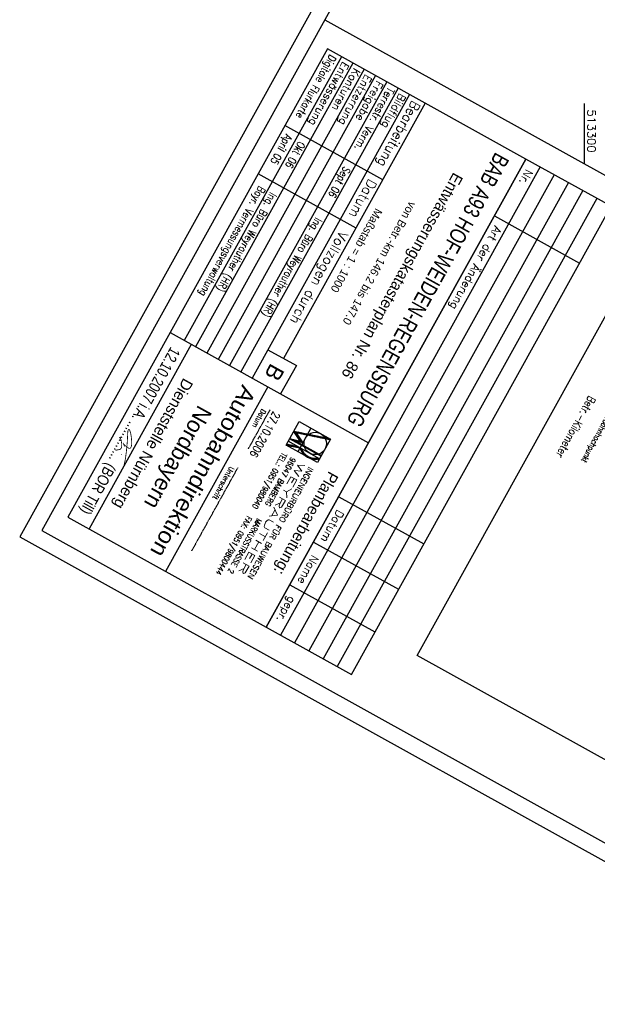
# Model space of a CAD drawing. Extents: x 513126 to 513936, y 477546 to 478682.
# Tile 1 of 8: x 513126 to 513304, y 477546 to 477849. Entities that reach past the tile are written whole.
import ezdxf
from ezdxf.enums import TextEntityAlignment as Align

# ---------------------------------------------------------------- set-up
doc = ezdxf.new("R2010")
doc.units = 0
doc.header["$MEASUREMENT"] = 0
doc.linetypes.add('LT00', pattern=[0])
doc.linetypes.add('LT01', pattern=[0.2, 0.1, -0.1])
for name, color, linetype in [('---Unterschrift_Till', 7, 'LT00'), ('--ZEICHENERKLÄR', 7, 'Continuous'), ('025', 7, 'Continuous'), ('035', 250, 'Continuous'), ('050', 250, 'Continuous'), ('070', 155, 'Continuous'), ('RAHMEN', 250, 'Continuous'), ('STAT_500', 250, 'LT00'), ('V_RASTER', 250, 'LT00')]:
    doc.layers.add(name, color=color, linetype=linetype)
doc.styles.add('ROMAND', font='romand', dxfattribs={"height": 0.3})
doc.styles.add('ROMANS', font='romans.shx')
doc.styles.get("Standard").update_dxf_attribs({"font": 'romans.shx', "width": 0.8})
doc.styles.add('UNIR-H', font='unir_h.shx', dxfattribs={"width": 0.8})

# ---------------------------------------------------------------- blocks, each defined once
blk = doc.blocks.new('Unterschrift Till')
at = {"layer": '---Unterschrift_Till', "const_width": 0.025, "flags": 128}
blk.add_lwpolyline([(-2.194, 0.479), (-2.202, 0.469), (-2.208, 0.462), (-2.213, 0.455), (-2.217, 0.45), (-2.221, 0.445), (-2.224, 0.441), (-2.226, 0.438), (-2.229, 0.434), (-2.231, 0.431), (-2.233, 0.428), (-2.235, 0.425), (-2.238, 0.422), (-2.24, 0.419), (-2.242, 0.416), (-2.244, 0.413), (-2.247, 0.41), (-2.249, 0.406), (-2.251, 0.402), (-2.252, 0.399), (-2.254, 0.395), (-2.255, 0.392), (-2.257, 0.389), (-2.257, 0.387), (-2.258, 0.385), (-2.258, 0.384), (-2.258, 0.385), (-2.257, 0.386), (-2.256, 0.387), (-2.255, 0.39), (-2.253, 0.393), (-2.252, 0.398), (-2.25, 0.403), (-2.247, 0.409), (-2.245, 0.416), (-2.243, 0.424), (-2.24, 0.432), (-2.238, 0.44), (-2.235, 0.448), (-2.233, 0.456), (-2.23, 0.464), (-2.228, 0.472), (-2.226, 0.48), (-2.224, 0.487), (-2.222, 0.494), (-2.221, 0.501), (-2.219, 0.507), (-2.218, 0.514), (-2.217, 0.52), (-2.215, 0.526), (-2.214, 0.532), (-2.213, 0.538), (-2.212, 0.544), (-2.212, 0.55), (-2.211, 0.555), (-2.21, 0.561), (-2.21, 0.567), (-2.209, 0.573), (-2.209, 0.578), (-2.208, 0.584), (-2.208, 0.59), (-2.208, 0.595), (-2.208, 0.601), (-2.208, 0.606), (-2.209, 0.611), (-2.209, 0.615), (-2.21, 0.62), (-2.211, 0.624), (-2.212, 0.628), (-2.213, 0.632), (-2.214, 0.635), (-2.216, 0.638), (-2.217, 0.641), (-2.219, 0.643), (-2.22, 0.646), (-2.222, 0.648), (-2.224, 0.65), (-2.226, 0.651), (-2.228, 0.653), (-2.23, 0.654), (-2.232, 0.655), (-2.234, 0.656), (-2.236, 0.657), (-2.239, 0.658), (-2.241, 0.659), (-2.244, 0.66), (-2.246, 0.66), (-2.249, 0.661), (-2.252, 0.661), (-2.255, 0.662), (-2.259, 0.662), (-2.262, 0.662), (-2.266, 0.662), (-2.269, 0.662), (-2.273, 0.662), (-2.277, 0.661), (-2.281, 0.661), (-2.285, 0.66), (-2.289, 0.659), (-2.293, 0.659), (-2.298, 0.658), (-2.302, 0.657), (-2.306, 0.656), (-2.31, 0.654), (-2.314, 0.653), (-2.319, 0.652), (-2.323, 0.65), (-2.327, 0.649), (-2.331, 0.647), (-2.334, 0.646), (-2.338, 0.644), (-2.342, 0.643), (-2.346, 0.641), (-2.349, 0.639), (-2.353, 0.638), (-2.356, 0.636), (-2.359, 0.634), (-2.363, 0.633), (-2.366, 0.631), (-2.37, 0.629), (-2.374, 0.627), (-2.377, 0.626), (-2.381, 0.624), (-2.385, 0.622), (-2.389, 0.62), (-2.393, 0.617), (-2.397, 0.615), (-2.402, 0.613), (-2.406, 0.611), (-2.41, 0.608), (-2.414, 0.606), (-2.419, 0.603), (-2.424, 0.6), (-2.429, 0.597), (-2.434, 0.593), (-2.441, 0.589), (-2.447, 0.585), (-2.455, 0.58), (-2.463, 0.574), (-2.472, 0.569), (-2.48, 0.563), (-2.489, 0.557), (-2.498, 0.552), (-2.506, 0.546), (-2.514, 0.541), (-2.522, 0.536), (-2.529, 0.531), (-2.535, 0.527), (-2.541, 0.522), (-2.547, 0.518), (-2.552, 0.515), (-2.557, 0.511), (-2.562, 0.507), (-2.566, 0.504), (-2.57, 0.501), (-2.574, 0.497), (-2.578, 0.494), (-2.582, 0.491), (-2.586, 0.488), (-2.59, 0.485), (-2.593, 0.482), (-2.597, 0.479), (-2.6, 0.477), (-2.604, 0.474), (-2.607, 0.471), (-2.611, 0.469), (-2.614, 0.466), (-2.617, 0.463), (-2.621, 0.461), (-2.624, 0.458), (-2.628, 0.455), (-2.631, 0.452), (-2.635, 0.449), (-2.638, 0.446), (-2.641, 0.442), (-2.645, 0.439), (-2.648, 0.436), (-2.652, 0.432), (-2.656, 0.429), (-2.659, 0.426), (-2.663, 0.422), (-2.666, 0.419), (-2.669, 0.415), (-2.672, 0.412), (-2.675, 0.409), (-2.678, 0.405), (-2.681, 0.402), (-2.683, 0.399), (-2.685, 0.397), (-2.688, 0.394), (-2.69, 0.391), (-2.692, 0.389), (-2.694, 0.386), (-2.696, 0.384), (-2.698, 0.381), (-2.7, 0.379), (-2.702, 0.377), (-2.704, 0.375), (-2.706, 0.372), (-2.708, 0.37), (-2.71, 0.368), (-2.711, 0.366), (-2.713, 0.363), (-2.714, 0.361), (-2.715, 0.359), (-2.716, 0.356), (-2.717, 0.354), (-2.718, 0.352), (-2.719, 0.35), (-2.719, 0.348), (-2.72, 0.346), (-2.72, 0.345), (-2.72, 0.343), (-2.72, 0.342), (-2.72, 0.34), (-2.719, 0.339), (-2.718, 0.338), (-2.718, 0.337), (-2.717, 0.336), (-2.715, 0.335), (-2.714, 0.334), (-2.713, 0.333), (-2.711, 0.332), (-2.71, 0.331), (-2.708, 0.331), (-2.707, 0.33), (-2.705, 0.33), (-2.704, 0.33), (-2.702, 0.33), (-2.701, 0.33), (-2.699, 0.33), (-2.697, 0.33), (-2.696, 0.33), (-2.694, 0.33), (-2.692, 0.33), (-2.69, 0.33), (-2.688, 0.33), (-2.686, 0.33), (-2.683, 0.331), (-2.681, 0.331), (-2.678, 0.331), (-2.675, 0.332), (-2.672, 0.333), (-2.668, 0.334), (-2.664, 0.335), (-2.66, 0.337), (-2.655, 0.338), (-2.649, 0.341), (-2.643, 0.343), (-2.635, 0.346), (-2.628, 0.35), (-2.619, 0.354), (-2.61, 0.358), (-2.6, 0.362), (-2.59, 0.367), (-2.58, 0.372), (-2.57, 0.377), (-2.559, 0.382), (-2.548, 0.388), (-2.537, 0.393), (-2.526, 0.399), (-2.515, 0.404), (-2.504, 0.41), (-2.492, 0.415), (-2.481, 0.421), (-2.47, 0.427), (-2.458, 0.432), (-2.447, 0.438), (-2.436, 0.444), (-2.425, 0.449), (-2.414, 0.454), (-2.403, 0.459), (-2.393, 0.464), (-2.383, 0.469), (-2.374, 0.473), (-2.364, 0.478), (-2.355, 0.482), (-2.347, 0.486), (-2.338, 0.49), (-2.33, 0.494), (-2.321, 0.497), (-2.313, 0.501), (-2.305, 0.505), (-2.297, 0.509), (-2.288, 0.513), (-2.28, 0.516), (-2.271, 0.52), (-2.262, 0.524), (-2.254, 0.528), (-2.244, 0.532), (-2.235, 0.537), (-2.225, 0.541), (-2.216, 0.545), (-2.205, 0.549), (-2.195, 0.554), (-2.184, 0.558), (-2.174, 0.563), (-2.163, 0.568), (-2.151, 0.572), (-2.14, 0.577), (-2.129, 0.582), (-2.118, 0.587), (-2.107, 0.591), (-2.096, 0.596), (-2.086, 0.6), (-2.076, 0.604), (-2.066, 0.608), (-2.057, 0.612), (-2.048, 0.616), (-2.039, 0.619), (-2.031, 0.623), (-2.022, 0.626), (-2.014, 0.629), (-2.006, 0.633), (-1.997, 0.636), (-1.989, 0.64), (-1.98, 0.643), (-1.971, 0.646), (-1.962, 0.65), (-1.953, 0.653), (-1.943, 0.657), (-1.933, 0.661), (-1.923, 0.665), (-1.912, 0.669), (-1.902, 0.673), (-1.891, 0.677), (-1.88, 0.681), (-1.87, 0.685), (-1.86, 0.688), (-1.851, 0.692), (-1.842, 0.695), (-1.833, 0.698), (-1.825, 0.701), (-1.817, 0.703), (-1.809, 0.706), (-1.801, 0.708), (-1.793, 0.711), (-1.785, 0.713), (-1.777, 0.715), (-1.769, 0.717), (-1.762, 0.719), (-1.754, 0.721), (-1.747, 0.723), (-1.739, 0.725), (-1.732, 0.727), (-1.726, 0.729), (-1.719, 0.731), (-1.714, 0.731), (-1.709, 0.732), (-1.706, 0.731), (-1.704, 0.728), (-1.703, 0.725), (-1.705, 0.719)], dxfattribs=at)
blk.add_lwpolyline([(-2.338, 0.213, -0.009753), (-2.349, 0.213, -0.012873), (-2.357, 0.213, -0.000058), (-2.363, 0.214, -0.000395), (-2.363, 0.214, -0.003084), (-2.366, 0.214, -0.002987), (-2.369, 0.214, -0.121908), (-2.37, 0.215, -0.078365), (-2.372, 0.216, -0.169129), (-2.373, 0.218, -0.093053), (-2.372, 0.223, -0.048138), (-2.369, 0.228, -0.056178), (-2.366, 0.232, -0.016049), (-2.362, 0.235, 0.015861), (-2.359, 0.239, 0.023961), (-2.346, 0.253, -0.019597), (-2.331, 0.27, -0.016685), (-2.31, 0.29, -0.012958), (-2.281, 0.314, -0.012002), (-2.255, 0.335, -0.011524), (-2.226, 0.355, -0.011371), (-2.203, 0.37, -0.011002), (-2.178, 0.384, -0.019211), (-2.152, 0.397, -0.024277), (-2.13, 0.405, -0.018479), (-2.119, 0.408, -0.020969), (-2.11, 0.41, -0.037055), (-2.098, 0.411, -0.031487), (-2.085, 0.411, -0.034214), (-2.073, 0.409, -0.038344), (-2.063, 0.405, -0.027683), (-2.053, 0.4, -0.027965), (-2.044, 0.395, -0.023542), (-2.033, 0.386, -0.046995), (-2.028, 0.381, -0.007241), (-2.021, 0.372, -0.008919), (-2.017, 0.365, -0.000473), (-2.012, 0.358, 0.000599), (-2.007, 0.352, 0.001303), (-1.998, 0.338, 0.014886), (-1.997, 0.337, 0.023743), (-1.997, 0.337, 0.000688), (-1.988, 0.327, 0.002539), (-1.982, 0.321, 0.002137), (-1.975, 0.314, 0.108696), (-1.969, 0.311, 0.076722), (-1.96, 0.309, 0.135898), (-1.956, 0.31, 0.088438), (-1.95, 0.314)], format="xyb", dxfattribs=at)
at = {"layer": '---Unterschrift_Till', "flags": 128}
blk.add_lwpolyline([(-1.928, 0.508, 0.025, 0.012, 0), (-1.951, 0.519, 0.008, 0.008, 0), (-1.93, 0.521, 0.008, 0.008, 0)], format="xyseb", dxfattribs=at)

msp = doc.modelspace()

# ---------------------------------------------------------------- linework, layer by layer
at = {"layer": '025'}
for p, q in [((513225.2, 477837.65), (513176.68, 477750.21)), ((513228.7, 477835.71), (513180.18, 477748.27)), ((513232.19, 477833.77), (513183.68, 477746.33)), ((513235.69, 477831.83), (513187.18, 477744.39)), ((513239.19, 477829.89), (513190.68, 477742.45)), ((513242.69, 477827.95), (513194.17, 477740.51)), ((513290.78, 477801.27), (513210.73, 477656.99)), ((513295.15, 477798.84), (513215.11, 477654.56)), ((513299.53, 477796.42), (513219.48, 477652.14)), ((513303.9, 477793.99), (513223.85, 477649.71)), ((513272.33, 477788.63), (513298.57, 477774.08)), ((513208.08, 477717.94), (513212.11, 477725.21)), ((513212.11, 477725.21), (513221.81, 477719.83)), ((513221.81, 477719.83), (513210.43, 477722.18)), ((513210.43, 477722.18), (513212.42, 477719.1)), ((513211.25, 477721.7), (513210.45, 477722.15)), ((513211.33, 477721.58), (513210.53, 477722.02)), ((513211.41, 477721.69), (513210.6, 477722.14)), ((513211.41, 477721.46), (513210.61, 477721.9)), ((513211.49, 477721.33), (513210.69, 477721.78)), ((513211.57, 477721.21), (513210.77, 477721.65)), ((513211.64, 477721.64), (513210.83, 477722.1)), ((513211.87, 477721.6), (513211.06, 477722.05)), ((513211.24, 477721.73), (513213.23, 477718.65)), ((513221.67, 477719.57), (513211.24, 477721.73)), ((513212.1, 477721.55), (513211.28, 477722)), ((513212.32, 477721.5), (513211.51, 477721.95)), ((513215.75, 477723.19), (513211.71, 477715.92)), ((513212.55, 477721.46), (513211.74, 477721.91)), ((513212.78, 477721.41), (513211.97, 477721.86)), ((513213.01, 477721.36), (513212.19, 477721.81)), ((513213.23, 477721.32), (513212.42, 477721.77)), ((513213.46, 477721.27), (513212.65, 477721.72)), ((513213.69, 477721.22), (513212.88, 477721.67)), ((513213.92, 477721.17), (513213.1, 477721.63)), ((513214.14, 477721.13), (513213.33, 477721.58)), ((513218.44, 477713.77), (513208.75, 477719.15)), ((513218.86, 477714.53), (513209.17, 477719.91)), ((513212.42, 477719.1), (513209.17, 477719.91)), ((513218.87, 477714.54), (513209.23, 477719.89)), ((513209.49, 477719.83), (513218.91, 477714.6)), ((513209.49, 477719.83), (513209.49, 477719.83)), ((513218.95, 477714.66), (513209.75, 477719.76)), ((513210.01, 477719.7), (513218.99, 477714.72)), ((513210.01, 477719.7), (513210.01, 477719.7)), ((513211.19, 477719.12), (513210.27, 477719.63)), ((513211.44, 477719.06), (513210.52, 477719.57)), ((513211.69, 477719), (513210.78, 477719.51)), ((513211.65, 477721.09), (513210.85, 477721.53)), ((513211.73, 477720.96), (513210.93, 477721.41)), ((513211.81, 477720.84), (513211.01, 477721.28)), ((513211.93, 477718.95), (513211.04, 477719.44)), ((513211.89, 477720.71), (513211.09, 477721.16)), ((513213.23, 477718.65), (513211.13, 477719.13)), ((513211.13, 477719.13), (513219, 477714.77)), ((513211.97, 477720.59), (513211.17, 477721.04)), ((513212.05, 477720.47), (513211.25, 477720.91)), ((513212.18, 477718.89), (513211.3, 477719.38)), ((513212.13, 477720.34), (513211.33, 477720.79)), ((513212.21, 477720.22), (513211.41, 477720.66)), ((513212.29, 477720.1), (513211.49, 477720.54)), ((513212.42, 477718.83), (513211.56, 477719.31)), ((513212.37, 477719.97), (513211.57, 477720.42)), ((513212.45, 477719.85), (513211.65, 477720.29)), ((513212.53, 477719.73), (513211.73, 477720.17)), ((513212.61, 477719.6), (513211.81, 477720.05)), ((513212.67, 477718.77), (513211.81, 477719.25)), ((513212.69, 477719.48), (513211.89, 477719.92)), ((513212.77, 477719.36), (513211.97, 477719.8)), ((513212.85, 477719.23), (513212.05, 477719.68)), ((513212.92, 477718.72), (513212.07, 477719.19)), ((513212.93, 477719.11), (513212.13, 477719.55)), ((513213.01, 477718.99), (513212.21, 477719.43)), ((513213.09, 477718.86), (513212.28, 477719.31)), ((513213.16, 477718.66), (513212.33, 477719.12)), ((513213.17, 477718.74), (513212.36, 477719.18)), ((513214.37, 477721.08), (513213.56, 477721.53)), ((513214.6, 477721.03), (513213.79, 477721.48)), ((513214.83, 477720.99), (513214.01, 477721.44)), ((513215.05, 477720.94), (513214.24, 477721.39)), ((513215.28, 477720.89), (513214.47, 477721.34)), ((513215.51, 477720.85), (513214.7, 477721.3)), ((513215.74, 477720.8), (513214.92, 477721.25)), ((513215.96, 477720.75), (513215.15, 477721.2)), ((513216.19, 477720.7), (513215.38, 477721.16)), ((513216.42, 477720.66), (513215.61, 477721.11)), ((513216.65, 477720.61), (513215.83, 477721.06)), ((513216.87, 477720.56), (513216.06, 477721.01)), ((513217.1, 477720.52), (513216.29, 477720.97)), ((513217.33, 477720.47), (513216.52, 477720.92)), ((513217.56, 477720.42), (513216.74, 477720.87)), ((513217.78, 477720.38), (513216.97, 477720.83)), ((513218.01, 477720.33), (513217.2, 477720.78)), ((513218.24, 477720.28), (513217.43, 477720.73)), ((513218.47, 477720.24), (513217.65, 477720.69)), ((513221.81, 477719.83), (513217.77, 477712.56)), ((513218.69, 477720.19), (513217.88, 477720.64)), ((513218.92, 477720.14), (513218.11, 477720.59)), ((513219.15, 477720.09), (513218.34, 477720.55)), ((513219.38, 477720.05), (513218.56, 477720.5)), ((513219.6, 477720), (513218.79, 477720.45)), ((513219.83, 477719.95), (513219.02, 477720.4)), ((513220.06, 477719.91), (513219.25, 477720.36)), ((513220.27, 477719.86), (513219.47, 477720.31)), ((513220.51, 477719.81), (513219.7, 477720.26)), ((513220.74, 477719.77), (513219.93, 477720.22)), ((513220.97, 477719.72), (513220.16, 477720.17)), ((513221.2, 477719.67), (513220.38, 477720.12)), ((513221.42, 477719.62), (513220.61, 477720.08)), ((513221.65, 477719.58), (513220.84, 477720.03)), ((513221.7, 477719.63), (513221.07, 477719.98)), ((513221.73, 477719.69), (513221.29, 477719.93)), ((513221.73, 477719.69), (513221.29, 477719.93)), ((513221.76, 477719.75), (513221.52, 477719.89)), ((513221.76, 477719.75), (513221.52, 477719.89)), ((513221.76, 477719.75), (513221.52, 477719.89)), ((513208.08, 477717.94), (513212.38, 477717.13)), ((513217.77, 477712.56), (513208.08, 477717.94)), ((513208.18, 477717.92), (513208.09, 477717.97)), ((513208.4, 477717.88), (513208.13, 477718.03)), ((513208.61, 477717.84), (513208.16, 477718.08)), ((513208.83, 477717.79), (513208.19, 477718.15)), ((513208.22, 477718.19), (513211.59, 477717.56)), ((513209.05, 477717.75), (513208.28, 477718.18)), ((513209.26, 477717.71), (513208.49, 477718.14)), ((513209.48, 477717.67), (513208.71, 477718.1)), ((513209.69, 477717.63), (513208.93, 477718.06)), ((513209.91, 477717.59), (513209.14, 477718.02)), ((513210.12, 477717.55), (513209.36, 477717.98)), ((513210.34, 477717.51), (513209.57, 477717.94)), ((513210.55, 477717.47), (513209.79, 477717.9)), ((513210.77, 477717.43), (513210, 477717.86)), ((513210.98, 477717.39), (513210.22, 477717.82)), ((513211.2, 477717.35), (513210.43, 477717.78)), ((513211.42, 477717.31), (513210.65, 477717.74)), ((513211.63, 477717.27), (513210.86, 477717.7)), ((513211.85, 477717.23), (513211.08, 477717.66)), ((513212.06, 477717.19), (513211.29, 477717.62)), ((513212.28, 477717.15), (513211.51, 477717.58)), ((513212.79, 477716.83), (513212.42, 477717.04)), ((513212.84, 477716.73), (513212.45, 477716.94)), ((513212.88, 477716.62), (513212.49, 477716.84)), ((513212.94, 477716.51), (513212.53, 477716.74)), ((513212.99, 477716.4), (513212.57, 477716.64)), ((513213.06, 477716.29), (513212.62, 477716.53)), ((513213.13, 477716.17), (513212.67, 477716.42)), ((513213.2, 477716.05), (513212.72, 477716.31)), ((513213.29, 477715.92), (513212.78, 477716.2)), ((513213.38, 477715.79), (513212.85, 477716.08)), ((513213.5, 477715.65), (513212.92, 477715.97)), ((513213.62, 477715.5), (513213, 477715.84)), ((513213.77, 477715.34), (513213.09, 477715.71)), ((513213.96, 477715.15), (513213.19, 477715.58)), ((513214.21, 477714.94), (513213.3, 477715.44)), ((513213.43, 477715.29), (513216.32, 477713.68)), ((513216.11, 477713.72), (513213.58, 477715.12)), ((513215.85, 477713.79), (513213.78, 477714.94)), ((513215.52, 477713.89), (513214.03, 477714.72)), ((513215.58, 477714.18), (513216.52, 477713.65)), ((513215.91, 477714.07), (513216.7, 477713.63)), ((513216.17, 477714.01), (513216.87, 477713.62)), ((513216.39, 477713.96), (513217.02, 477713.61)), ((513216.58, 477713.94), (513217.17, 477713.61)), ((513216.76, 477713.91), (513217.31, 477713.61)), ((513216.92, 477713.91), (513217.45, 477713.61)), ((513217.08, 477713.9), (513217.57, 477713.62)), ((513217.22, 477713.9), (513217.69, 477713.64)), ((513217.36, 477713.9), (513217.81, 477713.65)), ((513217.49, 477713.91), (513217.93, 477713.67)), ((513217.61, 477713.92), (513218.04, 477713.68)), ((513217.74, 477713.93), (513218.15, 477713.7)), ((513217.85, 477713.95), (513218.25, 477713.72)), ((513217.96, 477713.96), (513218.35, 477713.75)), ((513224.31, 477702.06), (513250.54, 477687.51)), ((513216.54, 477688.07), (513242.78, 477673.52)), ((513209.27, 477674.95), (513235.5, 477660.4))]:
    msp.add_line(p, q, dxfattribs=at)
at = {"layer": '025', "linetype": 'LT01'}
for p, q in [((513196.49, 477716.86), (513203.18, 477728.91)), ((513179.01, 477685.35), (513193.29, 477711.08))]:
    msp.add_line(p, q, dxfattribs=at)
at = {"layer": '025'}
msp.add_lwpolyline([(513447.11, 477697.38), (513381.62, 477579.33), (513248.53, 477653.17), (513314.02, 477771.22)], close=True, dxfattribs=at)
msp.add_circle((513217.1, 477718.48), 3.46, dxfattribs=at)
for centre, radius, start, end in [((513217.18, 477718.63), 5.03, 197.3845, 284.5727), ((513217.18, 477718.65), 4.75, 201.2032, 280.7516)]:
    msp.add_arc(centre, radius, start, end, dxfattribs=at)
at = {"layer": '035'}
for p, q in [((513246.18, 477826.01), (513197.67, 477738.57)), ((513237.88, 477799.74), (513207.73, 477816.47)), ((513286.41, 477803.69), (513206.36, 477659.41)), ((513229.67, 477784.85), (513199.48, 477801.6))]:
    msp.add_line(p, q, dxfattribs=at)
at = {"layer": '050'}
for p, q in [((513250.99, 477823.34), (513207.33, 477744.64)), ((513172.31, 477752.64), (513233.52, 477718.68)), ((513178.87, 477749), (513147.34, 477692.16)), ((513202.48, 477735.9), (513170.95, 477679.06))]:
    msp.add_line(p, q, dxfattribs=at)
msp.add_lwpolyline([(513202.52, 477747.31), (513211.27, 477742.46), (513206.42, 477733.72)], dxfattribs=at)
at = {"layer": '070'}
for p, q in [((513220.83, 477840.08), (513172.31, 477752.64)), ((513172.31, 477752.64), (513140.78, 477695.8))]:
    msp.add_line(p, q, dxfattribs=at)
for points in [[(513140.78, 477695.8), (513201.99, 477661.84), (513282.04, 477806.12), (513220.83, 477840.08)], [(513282.04, 477806.12), (513201.99, 477661.84), (513228.22, 477647.28), (513308.27, 477791.57), (513282.04, 477806.12)]]:
    msp.add_lwpolyline(points, dxfattribs=at)
at = {"layer": 'RAHMEN'}
for points in [[(513676.6, 478682.21), (513125.97, 477689.72), (513385.68, 477545.63), (513936.31, 478538.12), (513676.6, 478682.21)], [(513668.84, 478657.92), (513220.09, 477849.06), (513471.06, 477709.83), (513919.81, 478518.69), (513668.84, 478657.92)]]:
    msp.add_lwpolyline(points, dxfattribs=at)
at = {"layer": 'RAHMEN', "flags": 128}
msp.add_lwpolyline([(513220.09, 477849.06), (513132.77, 477691.66), (513383.73, 477552.43), (513471.06, 477709.83)], dxfattribs=at)
at = {"layer": 'V_RASTER'}
msp.add_line((513300, 477823.23), (513300, 477804.73), dxfattribs=at)

# ---------------------------------------------------------------- block references
at = {"layer": '---Unterschrift_Till', "xscale": 10.00000000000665, "yscale": 9.999999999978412, "zscale": 10, "rotation": 240.9786224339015}
msp.add_blockref('Unterschrift Till', (513143.49, 477700.68), dxfattribs=at)

# ---------------------------------------------------------------- texts
at = {"layer": '--ZEICHENERKLÄR', "linetype": 'Continuous', "style": 'ROMANS', "width": 0.8}
for s, height, p in [('Betr.-Kilometer', 2.5, (513301.5, 477733.39)), ('Fahrbahnhochpunkt', 1.8, (513308.18, 477729.69))]:
    msp.add_text(s, height=height, rotation=240.9786, dxfattribs=at).set_placement(p)
at = {"layer": '025', "style": 'ROMANS'}
for s, height, width, p in [('Digitale Flurkarte', 2.4, 0.8, (513221.61, 477838.5)), ('Terrestr. Verm.', 2.4, 0.9, (513239.58, 477828.53)), ('April 05', 2.4, 0.8, (513208.03, 477814.01)), ('Okt 06', 2.4, 0.8, (513212, 477811.81)), ('Sept 06', 2.4, 0.8, (513225.99, 477804.05)), ('Bayr. Vermessungsverwaltung', 2.4, 0.8, (513199.77, 477798.01)), ('Ing. Büro Weyrauther (HR)', 2.4, 0.8, (513203.27, 477796.07)), ('Ing. Büro Weyrauther (HR)', 2.4, 0.8, (513217.26, 477788.31)), ('27.10.2006', 2.5, 0.8, (513204.25, 477728.57)), ('TEL.: 0951/980040   FAX: 0951/9800444', 1.75, 0.75, (513206.96, 477715.85)), ('96047 BAMBERG    MARKUSSTRASSE 2', 1.75, 0.81, (513209.63, 477714.37)), ('INGENIEURBÜRO FÜR BAUWESEN', 1.75, 1.03, (513215.1, 477711.45))]:
    msp.add_text(s, height=height, rotation=240.9786, dxfattribs=dict(at, width=width)).set_placement(p)
at = {"layer": '025'}
for s, height, style, p in [('Entwässerung', 2.4, 'ROMANS', (513225.59, 477836.29)), ('Konturen', 2.4, 'ROMANS', (513229.08, 477834.35)), ('Entzerrung', 2.4, 'ROMANS', (513232.58, 477832.41)), ('Freigabe', 2.4, 'ROMANS', (513236.08, 477830.47)), ('Bildflug', 2.4, 'ROMANS', (513243.08, 477826.59)), ('Nr.', 2.5, 'ROMANS', (513282.14, 477803.21)), ('Art der Änderung', 2.5, 'ROMANS', (513272.43, 477785.72)), ('B', 5, 'UNIR-H', (513203.42, 477743.47)), ('Planbearbeitung:', 3.5, 'UNIR-H', (513221.34, 477710.17)), ('Datum', 2.5, 'ROMANS', (513223.92, 477698.27)), ('Name', 2.5, 'ROMANS', (513216.16, 477684.28)), ('gepr.', 2.5, 'ROMANS', (513209.12, 477671.6))]:
    msp.add_text(s, height=height, rotation=240.9786, dxfattribs=dict(at, style=style)).set_placement(p)
at = {"layer": '025', "style": 'UNIR-H'}
for s, height, p in [('Entwässerungskatasterplan Nr. 86', 3.5, (513242.39, 477770.94)), ('Maßstab = 1 : 1000', 2.5, (513228.72, 477778.52)), ('Dienststelle Nürnberg', 3.5, (513165.61, 477719.19)), ('Nordbayern', 5, (513172.59, 477715.32))]:
    msp.add_text(s, height=height, rotation=240.9786, dxfattribs=at).set_placement(p, align=Align.CENTER)
for s, width, p in [('BAB A93 HOF-WEIDEN-REGENSBURG', 0.78, (513249.64, 477766.92)), ('Autobahndirektion', 1.095, (513180.34, 477711.02))]:
    msp.add_text(s, height=5, rotation=240.9786, dxfattribs=dict(at, width=width)).set_placement(p, align=Align.CENTER)
at = {"layer": '025', "linetype": 'LT01', "style": 'ROMANS', "width": 0.8}
for s, p in [('Datum', (513200.6, 477729.22)), ('Unterschrift', (513190.78, 477711.51))]:
    msp.add_text(s, height=1.6, rotation=240.9786, dxfattribs=at).set_placement(p)
at = {"layer": '025', "insert": (513159.59, 477722.53), "char_height": 3.5, "width": 60.5418, "attachment_point": 5, "rotation": 240.9786, "style": 'UNIR-H'}
msp.add_mtext('12.10.2007 i.A. ............. {\\fArial|b0|i0|c0|p34;(BOR Till)}', dxfattribs=at)
at = {"layer": '035'}
for s, height, style, width, p in [('Bearbeitung', 3, 'ROMANS', 0.95, (513247.03, 477824.4)), ('WEYRAUTHER', 2.079, 'ROMAND', 2.2, (513212.25, 477713.03))]:
    msp.add_text(s, height=height, rotation=240.9786, dxfattribs=dict(at, style=style, width=width)).set_placement(p)
at = {"layer": '035', "style": 'ROMANS'}
for s, p in [('Datum', (513233.64, 477800.27)), ('Vollzogen durch', (513224.71, 477784.18))]:
    msp.add_text(s, height=3, rotation=240.9786, dxfattribs=at).set_placement(p)
at = {"layer": 'STAT_500', "style": 'UNIR-H'}
msp.add_text('von Betr.-km 146.2 bis 147.0', height=2.5, rotation=240.9786, dxfattribs=at).set_placement((513235.8, 477774.59), align=Align.CENTER)
at = {"layer": 'V_RASTER', "width": 1.038}
msp.add_text(' 513300', height=2.5, rotation=269.9982, dxfattribs=at).set_placement((513301, 477823.23))

doc.saveas('drawing.dxf')
